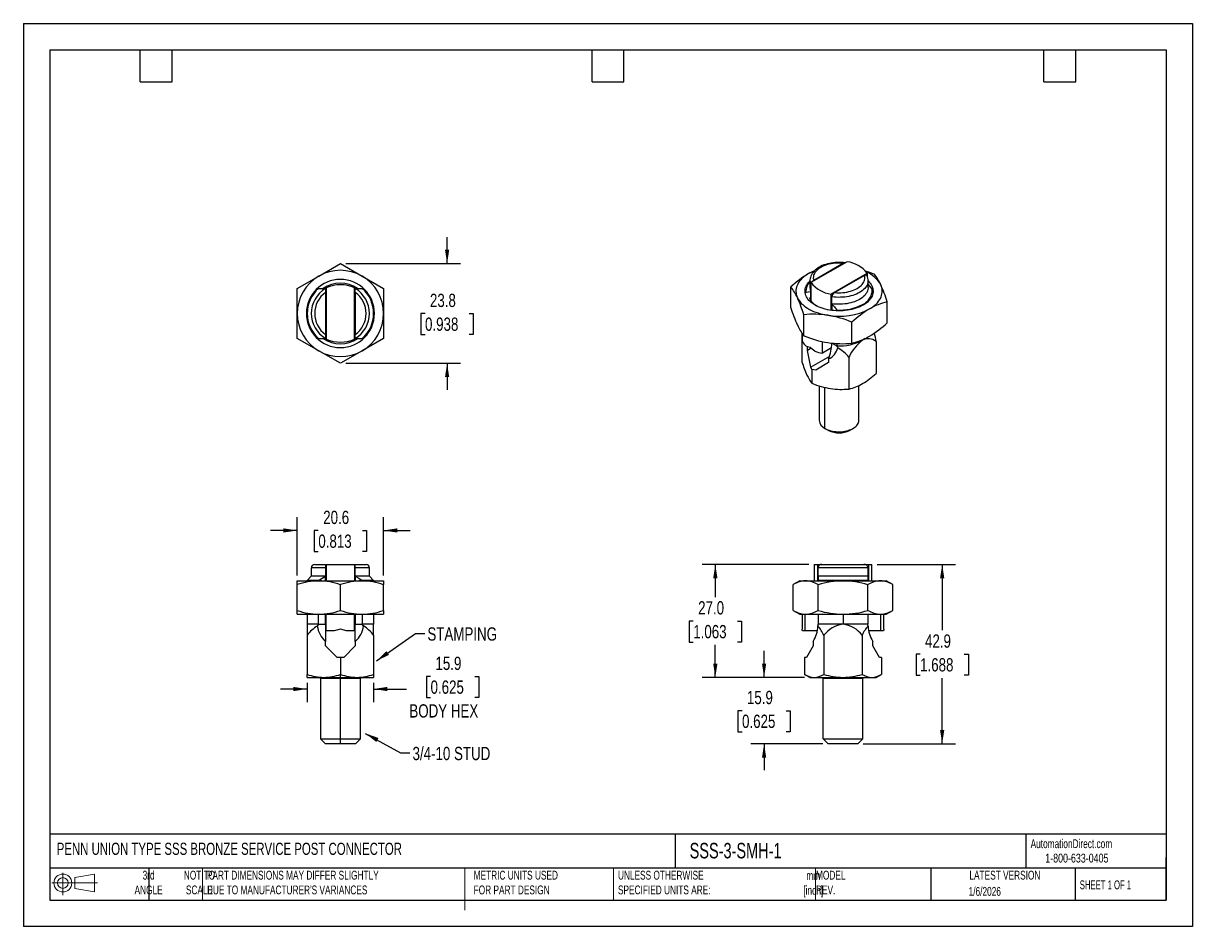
# Model space of a CAD drawing. Header units: millimetres. Extents: x 0 to 279, y 0 to 216.
import ezdxf

# ---------------------------------------------------------------- set-up
doc = ezdxf.new("R2010")
doc.units = ezdxf.units.MM
doc.linetypes.add('CENTERX2', pattern=[20.32, 12.7, -2.54, 2.54, -2.54])
doc.layers.add('DIMENSIONS', color=140, linetype='Continuous', lineweight=25)
doc.layers.add('TEXT', color=140, linetype='Continuous', lineweight=25)
doc.layers.add('SLD-DEFPOINTS', color=7, linetype='Continuous')
doc.styles.add('SLDTEXTSTYLE0', font='TXT', dxfattribs={"width": 0.7})
doc.styles.add('SLDTEXTSTYLE1', font='TXT', dxfattribs={"width": 0.65})
doc.styles.add('SLDTEXTSTYLE2', font='TXT', dxfattribs={"width": 0.75})
doc.dimstyles.new('SLDDIMSTYLE0', dxfattribs={"dimtxt": 3.175, "dimasz": 3.302, "dimexe": 0, "dimexo": 0.0625, "dimgap": 0.79375, "dimtad": 0, "dimtih": 1, "dimtoh": 1, "dimdec": 1, "dimrnd": 1e-09, "dimzin": 12, "dimdsep": 46, "dimtxsty": 'SLDTEXTSTYLE2', "dimsah": 1, "dimcen": 0.09, "dimadec": 0, "dimazin": 3, "dimtfac": 1, "dimtdec": 1, "dimtmove": 0, "dimatfit": 0, "dimfxl": 0, "dimfrac": 2, "dimtolj": 1, "dimtzin": 12, "dimarcsym": 0})
doc.dimstyles.new('SLDDIMSTYLE1', dxfattribs={"dimtxt": 0.18, "dimasz": 3.302, "dimexe": 0, "dimexo": 0.0625, "dimgap": 0, "dimtad": 0, "dimtih": 1, "dimtoh": 1, "dimdec": 0, "dimrnd": 1e-09, "dimzin": 0, "dimdsep": 46, "dimtxsty": 'Standard', "dimsah": 1, "dimcen": 0.09, "dimadec": 0, "dimazin": 0, "dimtfac": 3.302, "dimtdec": 0, "dimtofl": 0, "dimtmove": 0, "dimatfit": 3, "dimfxl": 0, "dimfrac": 2, "dimtolj": 1, "dimtzin": 0, "dimarcsym": 0})
doc.dimstyles.new('SLDDIMSTYLE2', dxfattribs={"dimtxt": 3.175, "dimasz": 3.302, "dimexe": 0, "dimexo": 0.0625, "dimgap": 0.79375, "dimtad": 0, "dimtih": 1, "dimtoh": 1, "dimdec": 1, "dimrnd": 1e-09, "dimzin": 4, "dimdsep": 46, "dimtxsty": 'SLDTEXTSTYLE2', "dimsah": 1, "dimcen": 0.09, "dimadec": 0, "dimazin": 1, "dimtfac": 1, "dimtdec": 1, "dimtofl": 0, "dimtmove": 0, "dimatfit": 3, "dimfxl": 0, "dimfrac": 2, "dimtolj": 1, "dimtzin": 12, "dimarcsym": 0})
doc.dimstyles.new('SLDDIMSTYLE3', dxfattribs={"dimtxt": 3.175, "dimasz": 3.302, "dimexe": 0, "dimexo": 0.0625, "dimgap": 0.79375, "dimtad": 0, "dimtih": 1, "dimtoh": 1, "dimdec": 1, "dimrnd": 1e-09, "dimzin": 12, "dimdsep": 46, "dimtxsty": 'SLDTEXTSTYLE2', "dimsah": 1, "dimcen": 0.09, "dimadec": 0, "dimazin": 3, "dimtfac": 1, "dimtdec": 1, "dimtofl": 0, "dimtmove": 0, "dimatfit": 3, "dimfxl": 0, "dimfrac": 2, "dimtolj": 1, "dimtzin": 12, "dimarcsym": 0})

# ---------------------------------------------------------------- blocks, each defined once
blk = doc.blocks.new('Block11')
at = {"color": 7, "linetype": 'Continuous', "lineweight": 18}
for p, q in [((0, 2.88), (10.87, 2.88)), ((2.59, 5.31), (2.59, 0)), ((5.48, 4.17), (10.18, 5.03)), ((5.48, 1.6), (5.48, 4.17)), ((10.18, 5.03), (10.18, 0.73)), ((5.48, 1.6), (10.18, 0.73))]:
    blk.add_line(p, q, dxfattribs=at)
for radius in [2.15, 1.29]:
    blk.add_circle((2.59, 2.88), radius, dxfattribs=at)
blk = doc.blocks.new('Block12')
at = {"layer": 'SLD-DEFPOINTS'}
blk.add_blockref('Block11', (0, 0), dxfattribs=at)
blk = doc.blocks.new('_D')
at = {"layer": 'DIMENSIONS'}
for p, q in [((97.3, 59.78), (96.33, 59.78)), ((96.33, 59.78), (96.33, 54.74)), ((107.85, 59.78), (108.82, 59.78)), ((108.82, 59.78), (108.82, 54.74)), ((67.82, 56.8), (61.47, 56.8)), ((67.82, 58.31), (67.82, 53.62)), ((83.7, 58.31), (83.7, 53.62)), ((83.7, 56.8), (91.59, 56.8)), ((96.33, 54.74), (97.3, 54.74)), ((108.82, 54.74), (107.85, 54.74))]:
    blk.add_line(p, q, dxfattribs=at)
for points in [[(67.82, 56.8), (64.52, 57.3), (64.52, 56.29)], [(83.7, 56.8), (87, 56.29), (87, 57.3)]]:
    blk.add_solid(points, dxfattribs=at)
at = {"layer": 'DIMENSIONS', "char_height": 3.175, "attachment_point": 1, "style": 'SLDTEXTSTYLE2'}
for s, insert in [('15.9', (98.47, 64.52)), ('0.625', (97.3, 58.84)), ('BODY HEX', (92.24, 53.15))]:
    blk.add_mtext(s, dxfattribs=dict(at, insert=insert))
blk = doc.blocks.new('_D_1')
at = {"layer": 'DIMENSIONS'}
for p, q in [((65.44, 83.93), (65.44, 97.87)), ((86.08, 83.93), (86.08, 97.87)), ((65.44, 94.69), (59.09, 94.69)), ((70.48, 94.67), (69.51, 94.67)), ((69.51, 94.67), (69.51, 89.63)), ((81.04, 94.67), (82, 94.67)), ((82, 94.67), (82, 89.63)), ((86.08, 94.69), (92.43, 94.69)), ((69.51, 89.63), (70.48, 89.63)), ((82, 89.63), (81.04, 89.63))]:
    blk.add_line(p, q, dxfattribs=at)
for points in [[(65.44, 94.69), (62.14, 95.2), (62.14, 94.19)], [(86.08, 94.69), (89.38, 94.19), (89.38, 95.2)]]:
    blk.add_solid(points, dxfattribs=at)
at = {"layer": 'DIMENSIONS', "char_height": 3.175, "attachment_point": 1, "style": 'SLDTEXTSTYLE2'}
for s, insert in [('20.6', (71.65, 99.41)), ('0.813', (70.48, 93.72))]:
    blk.add_mtext(s, dxfattribs=dict(at, insert=insert))
blk = doc.blocks.new('_D_2')
at = {"layer": 'DIMENSIONS'}
for p, q in [((101.26, 158.48), (101.26, 164.83)), ((77.03, 158.48), (104.43, 158.48)), ((95.98, 146.54), (95.01, 146.54)), ((95.01, 146.54), (95.01, 141.5)), ((106.53, 146.54), (107.5, 146.54)), ((107.5, 146.54), (107.5, 141.5)), ((95.01, 141.5), (95.98, 141.5)), ((107.5, 141.5), (106.53, 141.5)), ((77.03, 134.65), (104.43, 134.65)), ((101.26, 134.65), (101.26, 128.3))]:
    blk.add_line(p, q, dxfattribs=at)
for points in [[(101.26, 158.48), (101.76, 161.78), (100.75, 161.78)], [(101.26, 134.65), (100.75, 131.35), (101.76, 131.35)]]:
    blk.add_solid(points, dxfattribs=at)
at = {"layer": 'DIMENSIONS', "char_height": 3.175, "attachment_point": 1, "style": 'SLDTEXTSTYLE2'}
for s, insert in [('23.8', (97.15, 151.28)), ('0.938', (95.98, 145.59))]:
    blk.add_mtext(s, dxfattribs=dict(at, insert=insert))
blk = doc.blocks.new('_D_3')
at = {"layer": 'DIMENSIONS'}
for p, q in [((177, 59.58), (177, 65.93)), ((186.65, 59.58), (173.83, 59.58)), ((171.73, 51.62), (170.76, 51.62)), ((170.76, 51.62), (170.76, 46.58)), ((182.28, 51.62), (183.25, 51.62)), ((183.25, 51.62), (183.25, 46.58)), ((170.76, 46.58), (171.73, 46.58)), ((183.25, 46.58), (182.28, 46.58)), ((191.02, 43.71), (173.83, 43.71)), ((177, 43.71), (177, 37.36))]:
    blk.add_line(p, q, dxfattribs=at)
for points in [[(177, 59.58), (177.51, 62.88), (176.5, 62.88)], [(177, 43.71), (176.5, 40.4), (177.51, 40.4)]]:
    blk.add_solid(points, dxfattribs=at)
at = {"layer": 'DIMENSIONS', "char_height": 3.175, "attachment_point": 1, "style": 'SLDTEXTSTYLE2'}
for s, insert in [('15.9', (172.9, 56.36)), ('0.625', (171.73, 50.67))]:
    blk.add_mtext(s, dxfattribs=dict(at, insert=insert))
blk = doc.blocks.new('_D_4')
at = {"layer": 'DIMENSIONS'}
for p, q in [((187.73, 86.57), (162.18, 86.57)), ((165.35, 86.57), (165.35, 78.78)), ((160.07, 73.05), (159.1, 73.05)), ((159.1, 73.05), (159.1, 68.01)), ((170.63, 73.05), (171.6, 73.05)), ((171.6, 73.05), (171.6, 68.01)), ((159.1, 68.01), (160.07, 68.01)), ((165.35, 59.58), (165.35, 67.36)), ((171.6, 68.01), (170.63, 68.01)), ((186.65, 59.58), (162.18, 59.58))]:
    blk.add_line(p, q, dxfattribs=at)
for points in [[(165.35, 86.57), (164.84, 83.27), (165.86, 83.27)], [(165.35, 59.58), (165.86, 62.88), (164.84, 62.88)]]:
    blk.add_solid(points, dxfattribs=at)
at = {"layer": 'DIMENSIONS', "char_height": 3.175, "attachment_point": 1, "style": 'SLDTEXTSTYLE2'}
for s, insert in [('27.0', (161.24, 77.79)), ('1.063', (160.07, 72.1))]:
    blk.add_mtext(s, dxfattribs=dict(at, insert=insert))
blk = doc.blocks.new('_D_5')
at = {"layer": 'DIMENSIONS'}
for p, q in [((203.99, 86.57), (222.74, 86.57)), ((219.56, 86.57), (219.56, 70.85)), ((214.28, 65.11), (213.32, 65.11)), ((213.32, 65.11), (213.32, 60.07)), ((224.84, 65.11), (225.81, 65.11)), ((225.81, 65.11), (225.81, 60.07)), ((213.32, 60.07), (214.28, 60.07)), ((219.56, 43.71), (219.56, 59.43)), ((225.81, 60.07), (224.84, 60.07)), ((200.7, 43.71), (222.74, 43.71))]:
    blk.add_line(p, q, dxfattribs=at)
for points in [[(219.56, 86.57), (219.05, 83.27), (220.07, 83.27)], [(219.56, 43.71), (220.07, 47.01), (219.05, 47.01)]]:
    blk.add_solid(points, dxfattribs=at)
at = {"layer": 'DIMENSIONS', "char_height": 3.175, "attachment_point": 1, "style": 'SLDTEXTSTYLE2'}
for s, insert in [('42.9', (215.46, 69.85)), ('1.688', (214.28, 64.17))]:
    blk.add_mtext(s, dxfattribs=dict(at, insert=insert))

msp = doc.modelspace()

# ---------------------------------------------------------------- linework, layer by layer
at = {"color": 7, "linetype": 'Continuous'}
for p, q in [((0, 215.9), (0, 0)), ((0, 215.9), (279.4, 215.9)), ((279.4, 215.9), (279.4, 0)), ((279.4, 0), (0, 0))]:
    msp.add_line(p, q, dxfattribs=at)
for p, q in [((70.6, 155.5), (75.76, 158.48)), ((75.76, 158.48), (80.92, 155.5)), ((196.84, 158.94), (188.21, 153.96)), ((195.95, 158.57), (188.85, 154.47)), ((65.44, 152.52), (70.6, 155.5)), ((80.92, 155.5), (86.08, 152.52)), ((187.97, 154.42), (187.97, 152.77)), ((188.21, 153.96), (188.21, 149.57)), ((192.99, 151.2), (201.62, 156.18)), ((200.98, 155.67), (193.88, 151.57)), ((201.62, 156.18), (201.62, 155.58)), ((201.86, 152.77), (201.86, 154.42)), ((65.44, 146.56), (65.44, 152.52)), ((70.53, 152.53), (72.2, 152.53)), ((72.2, 152.54), (72.2, 152.87)), ((72.2, 152.53), (72.2, 151.58)), ((72.2, 151.58), (72.2, 141.54)), ((72.38, 152.67), (72.38, 152.97)), ((72.38, 152.67), (72.38, 140.46)), ((79.14, 152.97), (79.14, 152.67)), ((79.14, 140.46), (79.14, 152.67)), ((79.31, 152.87), (79.31, 152.54)), ((79.31, 151.58), (79.31, 152.53)), ((79.31, 152.53), (80.99, 152.53)), ((79.31, 151.58), (79.31, 141.54)), ((86.08, 152.52), (86.08, 146.56)), ((183.41, 147.88), (183.41, 152.91)), ((186.98, 151.96), (186.98, 151.72)), ((187, 151.42), (187, 151.66)), ((188.18, 153.44), (188.18, 151.79)), ((188.18, 149.62), (188.18, 151.78)), ((192.99, 151.2), (192.99, 147.32)), ((202.85, 151.72), (202.85, 151.96)), ((193.21, 148.88), (193.21, 150.54)), ((193.21, 148.88), (193.21, 147.29)), ((200.53, 148.72), (200.53, 148.48)), ((206.42, 144.32), (206.42, 149.35)), ((65.44, 140.61), (65.44, 146.56)), ((67.82, 146.56), (67.62, 146.56)), ((83.7, 146.56), (83.89, 146.56)), ((86.08, 146.56), (86.08, 140.61)), ((186.49, 141.24), (186.49, 146.27)), ((194.39, 147.39), (194.39, 147.19)), ((198, 139.46), (198, 144.49)), ((70.6, 137.63), (65.44, 140.61)), ((72.2, 141.54), (72.2, 140.6)), ((72.2, 140.59), (72.2, 140.26)), ((72.38, 140.16), (72.38, 140.46)), ((79.14, 140.46), (79.14, 140.16)), ((79.31, 140.6), (79.31, 141.54)), ((79.31, 140.26), (79.31, 140.59)), ((86.08, 140.61), (80.92, 137.63)), ((186.06, 141.82), (186.06, 134.98)), ((186.15, 139.8), (186.15, 141.7)), ((190.92, 137.05), (190.92, 139.85)), ((200.53, 140.29), (200.53, 140.16)), ((203.77, 139.88), (203.77, 132.24)), ((75.76, 134.65), (70.6, 137.63)), ((80.92, 137.63), (75.76, 134.65)), ((187.37, 138.6), (187.36, 138.65)), ((187.39, 138.64), (187.37, 138.6)), ((187.37, 137.72), (187.37, 138.6)), ((188.25, 138.23), (187.37, 137.72)), ((188.2, 133.7), (187.37, 137.72)), ((193.12, 138.31), (190.92, 137.05)), ((193.31, 139.46), (194.39, 138.83)), ((194.39, 139.38), (194.39, 138.83)), ((192.61, 136.24), (188.2, 133.7)), ((192.4, 134.82), (189.33, 133.04)), ((192.4, 135.7), (192.4, 134.82)), ((197.29, 136.14), (197.29, 128.5)), ((188.43, 133.18), (188.2, 133.7)), ((188.43, 133.18), (188.43, 129.87)), ((189.33, 133.04), (188.43, 133.18)), ((190.15, 129.25), (190.15, 121.04)), ((191.55, 119.1), (191.55, 128.87)), ((199.68, 121.04), (199.68, 129.35)), ((192.39, 118.61), (191.55, 119.1)), ((197.44, 118.61), (198.28, 119.1)), ((68.81, 85.77), (68.81, 83.75)), ((72.2, 85.77), (68.81, 85.77)), ((69.61, 86.57), (72.2, 86.57)), ((72.2, 86.57), (72.2, 85.77)), ((72.2, 85.77), (72.2, 83.75)), ((72.38, 86.57), (79.14, 86.57)), ((72.38, 86.57), (72.38, 82.66)), ((79.14, 86.57), (79.14, 82.66)), ((79.31, 86.57), (81.91, 86.57)), ((79.31, 85.77), (79.31, 86.57)), ((79.31, 83.75), (79.31, 85.77)), ((82.7, 85.77), (79.31, 85.77)), ((82.7, 83.75), (82.7, 85.77)), ((189, 86.57), (189, 82.66)), ((189, 86.57), (189.76, 86.57)), ((189.76, 86.57), (189.76, 82.66)), ((189.76, 86.57), (190.84, 86.57)), ((201.82, 85.77), (189.89, 85.77)), ((189.89, 83.75), (189.89, 85.77)), ((190.84, 86.57), (200.88, 86.57)), ((200.88, 86.57), (201.96, 86.57)), ((201.82, 85.77), (201.82, 83.75)), ((201.96, 86.57), (201.96, 82.66)), ((201.96, 86.57), (202.72, 86.57)), ((202.72, 82.66), (202.72, 86.57)), ((65.44, 81.74), (65.44, 82.66)), ((65.44, 82.66), (70.6, 82.66)), ((65.44, 75.58), (65.44, 81.74)), ((68.81, 83.75), (67.82, 82.76)), ((67.82, 82.76), (67.82, 82.66)), ((70.53, 82.76), (67.82, 82.76)), ((72.2, 83.75), (68.81, 83.75)), ((70.53, 82.66), (70.53, 82.76)), ((70.6, 82.66), (80.92, 82.66)), ((72.2, 82.66), (72.2, 83.75)), ((72.2, 83.75), (72.2, 83.75)), ((75.76, 75.58), (75.76, 81.74)), ((82.7, 83.75), (79.31, 83.75)), ((79.31, 83.75), (79.31, 83.75)), ((79.31, 83.75), (79.31, 82.66)), ((80.92, 82.66), (86.08, 82.66)), ((83.7, 82.76), (80.99, 82.76)), ((80.99, 82.76), (80.99, 82.66)), ((83.7, 82.76), (82.7, 83.75)), ((83.7, 82.76), (83.7, 82.66)), ((86.08, 82.66), (86.08, 81.74)), ((86.08, 75.58), (86.08, 81.74)), ((185.54, 82.66), (183.94, 81.74)), ((183.94, 75.58), (183.94, 81.74)), ((185.54, 82.66), (186.92, 82.66)), ((186.92, 82.66), (195.86, 82.66)), ((201.82, 83.75), (189.89, 83.75)), ((189.89, 82.76), (189.89, 82.66)), ((195.86, 82.76), (189.89, 82.76)), ((189.9, 75.58), (189.9, 81.74)), ((201.83, 82.76), (195.86, 82.76)), ((195.86, 82.76), (195.86, 82.66)), ((195.86, 82.66), (204.79, 82.66)), ((201.82, 75.58), (201.82, 81.74)), ((201.83, 83.75), (201.83, 82.76)), ((201.83, 82.76), (201.83, 82.66)), ((204.79, 82.66), (206.18, 82.66)), ((207.78, 81.74), (206.18, 82.66)), ((207.77, 75.58), (207.77, 81.74)), ((65.44, 74.66), (65.44, 75.58)), ((86.08, 75.58), (86.08, 74.66)), ((183.94, 75.59), (185.54, 74.66)), ((206.18, 74.66), (207.78, 75.59)), ((65.44, 74.66), (70.6, 74.66)), ((67.82, 74.66), (67.82, 72.28)), ((70.53, 72.28), (70.53, 74.66)), ((70.6, 74.66), (80.92, 74.66)), ((72.2, 72.28), (72.2, 74.66)), ((72.38, 70.69), (72.38, 74.66)), ((79.14, 70.69), (79.14, 74.66)), ((79.31, 74.66), (79.31, 72.28)), ((80.92, 74.66), (86.08, 74.66)), ((80.99, 74.66), (80.99, 72.28)), ((83.7, 74.66), (83.7, 72.28)), ((185.54, 74.66), (186.92, 74.66)), ((186.08, 74.66), (186.08, 71.09)), ((186.83, 70.69), (186.83, 74.66)), ((186.92, 74.66), (195.86, 74.66)), ((189.89, 74.66), (189.89, 72.28)), ((195.86, 74.66), (204.79, 74.66)), ((195.86, 74.66), (195.86, 72.28)), ((201.83, 74.66), (201.83, 72.28)), ((204.79, 74.66), (206.18, 74.66)), ((204.88, 70.69), (204.88, 74.66)), ((205.64, 71.09), (205.64, 74.66)), ((70.53, 72.28), (67.82, 72.28)), ((70.53, 72.28), (72.2, 72.28)), ((72.2, 72.28), (72.2, 68.18)), ((74.28, 70.69), (72.38, 70.69)), ((75.76, 71.09), (74.28, 70.69)), ((77.24, 70.69), (75.76, 71.09)), ((79.14, 70.69), (77.24, 70.69)), ((79.31, 68.18), (79.31, 72.28)), ((79.31, 72.28), (80.99, 72.28)), ((83.7, 72.28), (80.99, 72.28)), ((186.83, 70.69), (186.22, 70.69)), ((189.72, 70.69), (186.83, 70.69)), ((195.86, 72.28), (189.89, 72.28)), ((201.83, 72.28), (195.86, 72.28)), ((204.88, 70.69), (202, 70.69)), ((205.5, 70.69), (204.88, 70.69)), ((67.82, 69.65), (67.82, 60.29)), ((72.2, 67.1), (72.2, 68.18)), ((74.96, 64.34), (72.2, 67.1)), ((79.31, 67.1), (76.56, 64.34)), ((79.31, 68.18), (79.31, 67.1)), ((83.7, 69.65), (83.7, 60.29)), ((188.75, 67.1), (187.16, 64.34)), ((188.75, 68.18), (188.75, 67.1)), ((191.28, 69.65), (191.28, 60.29)), ((200.44, 69.65), (200.44, 60.29)), ((202.97, 67.1), (202.97, 68.18)), ((204.56, 64.34), (202.97, 67.1)), ((75.76, 64.34), (74.96, 64.34)), ((75.76, 64.34), (75.76, 60.29)), ((76.56, 64.34), (75.76, 64.34)), ((186.69, 64.34), (186.69, 60.29)), ((187.16, 64.34), (186.69, 64.34)), ((205.02, 64.34), (204.56, 64.34)), ((205.02, 64.34), (205.02, 60.29)), ((67.82, 59.58), (67.82, 60.29)), ((67.82, 59.58), (71.79, 59.58)), ((71, 59.33), (71, 44.9)), ((75.76, 59.33), (71, 59.33)), ((71.79, 59.58), (75.76, 59.58)), ((75.76, 59.58), (75.76, 60.29)), ((75.76, 59.58), (79.73, 59.58)), ((75.76, 59.58), (75.76, 59.33)), ((75.76, 44.9), (75.76, 59.33)), ((80.52, 59.33), (75.76, 59.33)), ((79.73, 59.58), (83.7, 59.58)), ((80.52, 44.9), (80.52, 59.33)), ((83.7, 60.29), (83.7, 59.58)), ((187.92, 59.58), (186.69, 60.29)), ((187.92, 59.58), (188.98, 59.58)), ((188.98, 59.58), (195.86, 59.58)), ((200.62, 59.33), (191.1, 59.33)), ((191.1, 44.9), (191.1, 59.33)), ((195.86, 59.58), (202.73, 59.58)), ((200.62, 44.9), (200.62, 59.33)), ((202.73, 59.58), (203.8, 59.58)), ((203.8, 59.58), (205.03, 60.29)), ((71, 44.9), (72.19, 43.71)), ((71, 44.9), (75.76, 44.9)), ((75.76, 43.71), (75.76, 44.9)), ((75.76, 44.9), (80.52, 44.9)), ((79.33, 43.71), (80.52, 44.9)), ((191.1, 44.9), (200.62, 44.9)), ((192.29, 43.71), (191.1, 44.9)), ((199.43, 43.71), (200.62, 44.9)), ((75.76, 43.71), (72.19, 43.71)), ((79.33, 43.71), (75.76, 43.71)), ((199.43, 43.71), (192.29, 43.71))]:
    msp.add_line(p, q)
at = {"color": 140, "linetype": 'Continuous', "lineweight": 18}
for p, q in [((42.84, 13.97), (42.84, 6.35)), ((105.48, 13.97), (105.48, 6.35)), ((105.48, 11.59), (105.48, 3.97)), ((141, 13.97), (141, 6.35)), ((189.3, 13.97), (189.3, 6.35))]:
    msp.add_line(p, q, dxfattribs=at)
at = {"flags": 128}
for points in [[(187.62, 156.09), (188.46, 156.55), (189.13, 156.86)], [(196.34, 158.68), (195.9, 158.72), (195.43, 158.76), (194.95, 158.77), (194.48, 158.76), (194, 158.73), (193.53, 158.68), (193.07, 158.62), (192.61, 158.53), (192.17, 158.42), (191.73, 158.3), (191.31, 158.15), (190.91, 157.99), (190.52, 157.81), (190.16, 157.61), (189.81, 157.4), (189.49, 157.17), (189.2, 156.92), (188.93, 156.66), (188.69, 156.39), (188.49, 156.1), (188.32, 155.81), (188.18, 155.51), (188.08, 155.2), (188.01, 154.9), (187.97, 154.59), (187.97, 154.43)], [(195.95, 158.57), (195.47, 158.61), (194.98, 158.62), (194.49, 158.61), (194, 158.58), (193.52, 158.53), (193.05, 158.45), (192.59, 158.36), (192.14, 158.24), (191.72, 158.1), (191.31, 157.95), (190.92, 157.77), (190.57, 157.58), (190.23, 157.37), (189.93, 157.15), (189.66, 156.92), (189.42, 156.67), (189.22, 156.41), (189.05, 156.15), (188.92, 155.88), (188.83, 155.6), (188.78, 155.32), (188.76, 155.04), (188.79, 154.75), (188.85, 154.47)], [(196.36, 158.67), (196.19, 158.67), (195.95, 158.57)], [(201.16, 156.78), (202.17, 156.44), (203.34, 155.99)], [(187.62, 156.09), (187.18, 155.83), (186.78, 155.54), (186.4, 155.25), (186.06, 154.94), (185.75, 154.62), (185.48, 154.29), (185.24, 153.95), (185.04, 153.6), (184.87, 153.25), (184.74, 152.89), (184.66, 152.52), (184.61, 152.16), (184.6, 151.79), (184.63, 151.42), (184.7, 151.06), (184.8, 150.7), (184.95, 150.34)], [(200.67, 148.56), (200.27, 148.35), (199.85, 148.15), (199.41, 147.97), (198.94, 147.8), (198.46, 147.66), (197.97, 147.53), (197.46, 147.42), (196.93, 147.33), (196.4, 147.26), (195.86, 147.22), (195.32, 147.19), (194.78, 147.19), (194.24, 147.2), (193.7, 147.24), (193.16, 147.3), (192.64, 147.37), (192.12, 147.47), (191.61, 147.59), (191.13, 147.73), (190.65, 147.88), (190.2, 148.05), (189.77, 148.24), (189.36, 148.45), (188.97, 148.67), (188.62, 148.91), (188.29, 149.16), (187.99, 149.42), (187.72, 149.69), (187.48, 149.98), (187.28, 150.27), (187.11, 150.57), (186.97, 150.87), (186.87, 151.18), (186.81, 151.49), (186.78, 151.8), (186.79, 152.12), (186.84, 152.43), (186.92, 152.74), (187.03, 153.05), (187.19, 153.35), (187.37, 153.64), (187.59, 153.93), (187.85, 154.21), (187.97, 154.33)], [(188.85, 154.47), (188.61, 154.29), (188.44, 154.09)], [(201.86, 154.41), (201.85, 154.23), (201.81, 153.94), (201.73, 153.65), (201.61, 153.36), (201.46, 153.08), (201.27, 152.8), (201.04, 152.53), (200.79, 152.28), (200.5, 152.04), (200.18, 151.8), (199.83, 151.59), (199.45, 151.39), (199.05, 151.2), (198.63, 151.03), (198.19, 150.89), (197.72, 150.76), (197.25, 150.65), (196.76, 150.56), (196.26, 150.49), (195.75, 150.44), (195.24, 150.42), (194.73, 150.41), (194.22, 150.43), (193.71, 150.47), (193.21, 150.54)], [(193.88, 151.57), (194.37, 151.53), (194.85, 151.52), (195.34, 151.53), (195.83, 151.56), (196.31, 151.61), (196.78, 151.69), (197.24, 151.78), (197.69, 151.9), (198.11, 152.04), (198.52, 152.19), (198.91, 152.37), (199.27, 152.56), (199.6, 152.77), (199.9, 152.99), (200.17, 153.22), (200.41, 153.47), (200.61, 153.73), (200.78, 153.99), (200.91, 154.27), (201, 154.54), (201.05, 154.82), (201.07, 155.11), (201.04, 155.39), (200.98, 155.67)], [(201.86, 154.33), (202.11, 154.07), (202.35, 153.79), (202.56, 153.5), (202.73, 153.2), (202.86, 152.89), (202.96, 152.59), (203.02, 152.27), (203.05, 151.96), (203.04, 151.65), (203, 151.33), (202.91, 151.02), (202.8, 150.72), (202.64, 150.42), (202.46, 150.12), (202.24, 149.83), (201.98, 149.56), (201.7, 149.29), (201.38, 149.03), (201.04, 148.79), (200.67, 148.56)], [(200.98, 155.67), (201.22, 155.76), (201.43, 155.76), (201.52, 155.72), (201.59, 155.64), (201.61, 155.59)], [(187, 151.66), (187.6, 151.75), (188.18, 151.78)], [(188.21, 153.63), (188.2, 153.59), (188.18, 153.44)], [(188.18, 151.79), (188.18, 151.78), (188.18, 151.78)], [(201.86, 152.77), (201.85, 152.58), (201.81, 152.29), (201.73, 151.99), (201.61, 151.71), (201.46, 151.42), (201.27, 151.15), (201.04, 150.88), (200.79, 150.63), (200.5, 150.38), (200.18, 150.15), (199.83, 149.93), (199.45, 149.73), (199.05, 149.55), (198.63, 149.38), (198.19, 149.23), (197.72, 149.1), (197.25, 148.99), (196.76, 148.9), (196.26, 148.84), (195.75, 148.79), (195.24, 148.76), (194.73, 148.76), (194.22, 148.78), (193.71, 148.82), (193.21, 148.88)], [(201.86, 153.5), (202.22, 153.06), (202.84, 152.26)], [(202.21, 147.67), (202.65, 147.94), (203.05, 148.22), (203.43, 148.52), (203.77, 148.82), (204.08, 149.14), (204.35, 149.48), (204.59, 149.82), (204.8, 150.16), (204.96, 150.52), (205.09, 150.88), (205.17, 151.24), (205.22, 151.61), (205.23, 151.97), (205.2, 152.34), (205.14, 152.7), (205.03, 153.07), (204.88, 153.42)], [(184.95, 150.34), (185.13, 149.99), (185.35, 149.64), (185.61, 149.31), (185.9, 148.98), (186.23, 148.67), (186.59, 148.37), (186.98, 148.08), (187.4, 147.8), (187.85, 147.54), (188.32, 147.3), (188.82, 147.07), (189.35, 146.87), (189.89, 146.68), (190.46, 146.51), (191.04, 146.36), (191.64, 146.23), (192.24, 146.13)], [(193.21, 148.88), (193.79, 148.18), (194.39, 147.39)], [(193.21, 148.88), (193.21, 148.88), (193.21, 148.88)], [(70.53, 140.59), (71.38, 140.59), (72.2, 140.59)], [(79.31, 140.59), (80.13, 140.59), (80.99, 140.59)], [(201.15, 140.57), (200.91, 140.4), (200.53, 140.16)], [(188, 138.44), (187.44, 138.62), (187.05, 138.78)], [(189.15, 137.57), (188.48, 138.04), (188, 138.44)], [(194.59, 138.36), (194.48, 138.63), (194.39, 138.83)], [(191.55, 119.1), (191.86, 118.93), (192.2, 118.78), (192.57, 118.65), (192.95, 118.54), (193.34, 118.45), (193.75, 118.38), (194.17, 118.33), (194.6, 118.3), (195.02, 118.3), (195.45, 118.31), (195.87, 118.35), (196.29, 118.41), (196.69, 118.49), (197.08, 118.59), (197.45, 118.72), (197.8, 118.86), (198.13, 119.01), (198.43, 119.19), (198.7, 119.38), (198.95, 119.58), (199.16, 119.8), (199.34, 120.02), (199.48, 120.25), (199.58, 120.49), (199.65, 120.74), (199.68, 120.98), (199.68, 121.04)], [(70.53, 82.76), (71.38, 83.29), (72.2, 83.75)], [(79.31, 83.75), (80.13, 83.29), (80.99, 82.76)], [(189.89, 83.75), (189.89, 83.29), (189.89, 82.76)], [(189.89, 83.75), (189.89, 83.75), (189.89, 83.75)], [(201.82, 83.75), (201.83, 83.75), (201.83, 83.75)], [(67.82, 72.28), (67.82, 72.25), (67.82, 72.17), (67.82, 72.04), (67.82, 71.92), (67.82, 71.78), (67.82, 71.61), (67.82, 71.43), (67.82, 70.94), (67.82, 70.34), (67.82, 69.65)], [(70.53, 72.28), (70.36, 72.04), (70.24, 71.85)], [(81.28, 71.85), (81.12, 72.09), (80.99, 72.28)], [(83.7, 69.65), (83.7, 70.01), (83.7, 70.34), (83.7, 70.65), (83.7, 70.94), (83.7, 71.19), (83.7, 71.43), (83.7, 71.67), (83.7, 71.88), (83.7, 72.04), (83.7, 72.22), (83.7, 72.28)], [(186.22, 70.69), (186.11, 70.91), (186.08, 71.09)], [(189.88, 71.85), (189.89, 72.09), (189.89, 72.28)], [(201.84, 71.85), (201.83, 72.09), (201.83, 72.28)], [(205.64, 71.09), (205.59, 70.87), (205.5, 70.69)]]:
    msp.add_lwpolyline(points, dxfattribs=at)
for centre, radius, start, end in [((75.76, 146.56), 10.32, 60, 120), ((193.12, 146.5), 11.06, 111.6863, 119.8193), ((195.85, 151.7), 7.31, 37.8422, 82.1632), ((198.66, 149.93), 7.14, 29.3437, 67.6223), ((75.76, 146.56), 10.32, 120, 180), ((75.76, 146.56), 8.14, 0, 180), ((75.76, 146.56), 7.24, 55.7212, 124.3538), ((75.76, 146.56), 10.32, 0, 60), ((200.23, 135.04), 24.54, 120.9103, 133.2632), ((190.16, 151.88), 3.17, 133.6454, 184.0357), ((190.4, 154.43), 2.43, 180.0338, 204.1345), ((193.99, 158.44), 7.31, 217.8422, 262.1632), ((199.14, 154.47), 2.72, 358.9016, 24.49), ((193.54, 148.37), 12.42, 24.0377, 37.8977), ((75.76, 146.56), 7.94, 131.2361, 228.7639), ((75.76, 146.56), 6.95, 120.7971, 239.2029), ((75.76, 146.56), 6.15, 125.3145, 234.6855), ((75.76, 145.48), 7.94, 64.8114, 115.1886), ((75.76, 146.56), 6.95, 300.7971, 59.2029), ((75.76, 146.56), 6.15, 305.3145, 54.6855), ((75.76, 146.56), 7.94, 0, 48.7639), ((173.79, 145.39), 12.21, 23.9196, 38.0158), ((190.4, 152.78), 2.43, 180.2237, 204.1323), ((194.51, 150.43), 1.31, 118.9698, 175.2346), ((199.01, 152.23), 3.83, 293.421, 0.3921), ((169.82, 137.83), 38.37, 17.4736, 23.9822), ((150.95, 135.14), 37.24, 17.3746, 24.0812), ((191.5, 151.8), 3.97, 200.8899, 239.6041), ((195.07, 159.04), 11.68, 266.6637, 297.8444), ((210.09, 134.04), 15.74, 103.453, 120.016), ((75.76, 146.56), 10.32, 180, 240), ((75.76, 146.56), 8.14, 180, 0), ((75.76, 146.56), 10.32, 300, 0), ((75.76, 146.56), 7.94, 311.2361, 0), ((218.95, 159), 37.24, 197.3746, 204.0812), ((188.81, 122.71), 23.67, 81.6461, 95.6147), ((194.94, 161.69), 15.8, 260.1775, 297.4085), ((187.96, 120.21), 26.27, 67.5269, 80.6094), ((215.12, 126.21), 25.04, 121.0346, 133.1389), ((196.11, 148.76), 12.21, 203.9196, 218.0158), ((189.3, 162.59), 25.04, 301.0346, 313.1389), ((75.76, 146.56), 7.24, 235.7216, 304.3535), ((75.76, 147.64), 7.94, 244.8114, 295.1886), ((189.89, 142.2), 4.45, 212.6197, 230.3144), ((196.53, 165.51), 26.27, 247.5269, 260.6094), ((195.07, 150.49), 11.68, 266.6637, 297.8444), ((207.07, 131.58), 10.79, 127.2953, 154.9734), ((194.34, 154.77), 15.74, 283.453, 300.016), ((201.94, 137.65), 2.88, 50.7497, 119.3899), ((149.86, 130.29), 54.76, 10.0882, 12.2138), ((75.76, 146.56), 10.32, 240, 300), ((193.13, 147.8), 10.98, 248.7517, 258.4285), ((195.68, 163.01), 23.67, 261.6461, 275.6147), ((182.76, 139.74), 10.45, 337.2741, 358.5567), ((190.85, 139.2), 3.83, 293.9151, 347.3438), ((188.54, 128.25), 11.78, 42.0429, 59.1083), ((213.4, 143.54), 28.65, 197.3746, 204.0812), ((195.88, 135.68), 9.44, 203.9555, 217.9799), ((190.74, 146.11), 19.03, 300.9601, 313.2134), ((196.16, 148.54), 20.2, 247.5268, 260.6094), ((195.5, 146.51), 18.09, 261.6011, 275.6597), ((194.47, 140.28), 12.11, 283.4531, 300.0158), ((192.54, 121.29), 2.4, 185.8173, 245.5029), ((194.92, 123.48), 5.48, 242.5738, 297.4316), ((69.61, 85.77), 0.794, 90, 180), ((81.91, 85.77), 0.794, 0, 90), ((190.75, 85.71), 0.864, 84.372, 175.6072), ((200.96, 85.71), 0.865, 4.4369, 95.5838), ((70.86, 66.31), 16.36, 90.9098, 109.3463), ((70.38, 66.52), 16.14, 70.5286, 89.2152), ((81.18, 66.31), 16.36, 90.9098, 109.3463), ((80.7, 66.52), 16.14, 70.5286, 89.2152), ((187.16, 76.61), 6.06, 92.2811, 122.1031), ((186.72, 76.73), 5.94, 57.5936, 88.0222), ((196.14, 61.15), 21.51, 90.739, 106.8489), ((195.62, 61.42), 21.24, 73.0494, 89.3627), ((205.04, 76.61), 6.06, 92.2811, 122.1031), ((204.59, 76.73), 5.94, 57.5936, 88.0222), ((70.82, 90.8), 16.14, 250.5286, 269.2152), ((70.34, 91.02), 16.36, 270.9098, 289.3463), ((81.14, 90.8), 16.14, 250.5286, 269.2152), ((80.66, 91.02), 16.36, 270.9098, 289.3463), ((187.13, 80.6), 5.94, 237.5936, 268.0222), ((186.68, 80.72), 6.06, 272.2811, 302.1031), ((196.09, 95.91), 21.24, 253.0494, 269.3627), ((195.58, 96.17), 21.51, 270.739, 286.8489), ((205, 80.6), 5.94, 237.5936, 268.0222), ((204.55, 80.72), 6.06, 272.2811, 302.1031), ((74.73, 64.5), 8.62, 121.4012, 143.309), ((76.09, 72.61), 5.9, 187.371, 228.7494), ((75.35, 72.65), 5.98, 311.5579, 352.3218), ((76.6, 64.3), 8.89, 37.0233, 58.2666), ((181.95, 72.28), 7.94, 328.8651, 356.9223), ((184.08, 66.63), 7.8, 22.7097, 41.9805), ((196.74, 65.45), 6.89, 97.323, 142.442), ((195.11, 65.67), 6.65, 36.7024, 83.5326), ((207.35, 66.82), 7.47, 137.5833, 157.7266), ((209.77, 72.28), 7.94, 183.0777, 211.1349), ((71.96, 72), 12.42, 250.5286, 269.2153), ((70.74, 59.33), 0.254, 0, 90), ((71.61, 72.06), 12.48, 270.8299, 289.4263), ((79.9, 72), 12.42, 250.5286, 269.2153), ((79.55, 72.06), 12.48, 270.8299, 289.4263), ((80.78, 59.33), 0.254, 90, 180), ((189.14, 64.15), 4.57, 237.5935, 268.0222), ((188.82, 64.18), 4.6, 272.0894, 302.2948), ((190.84, 59.33), 0.254, 0, 90), ((196.04, 75.92), 16.34, 253.0504, 269.3616), ((195.67, 75.99), 16.41, 270.671, 286.917), ((202.89, 64.15), 4.57, 237.5935, 268.0222), ((200.88, 59.33), 0.254, 90, 180), ((202.56, 64.18), 4.6, 272.0894, 302.2948)]:
    msp.add_arc(centre, radius, start, end)
at = {"layer": 'TEXT'}
for p, q in [((6.35, 209.55), (273.05, 209.55)), ((6.35, 209.55), (6.35, 6.35)), ((27.94, 201.93), (27.94, 209.55)), ((35.56, 201.93), (35.56, 209.55)), ((135.89, 201.93), (135.89, 209.55)), ((143.51, 201.93), (143.51, 209.55)), ((243.84, 201.93), (243.84, 209.55)), ((251.46, 201.93), (251.46, 209.55)), ((273.05, 209.55), (273.05, 6.35)), ((27.94, 201.93), (35.56, 201.93)), ((135.89, 201.93), (143.51, 201.93)), ((243.84, 201.93), (251.46, 201.93)), ((273.05, 22.13), (6.35, 22.13)), ((155.76, 22.13), (155.76, 13.97)), ((239.58, 22.13), (239.58, 13.97)), ((273.05, 6.35), (273.05, 16.51)), ((273.05, 13.97), (6.35, 13.97)), ((30, 13.97), (30, 6.35)), ((216.81, 13.97), (216.81, 6.35)), ((251.35, 13.97), (251.35, 6.35)), ((6.35, 6.35), (273.05, 6.35))]:
    msp.add_line(p, q, dxfattribs=at)

# ---------------------------------------------------------------- block references
at = {"layer": 'SLD-DEFPOINTS'}
msp.add_blockref('Block12', (6.84, 7.55), dxfattribs=at)

# ---------------------------------------------------------------- texts
at = {"layer": 'TEXT', "linetype": 'CENTERX2', "lineweight": 18}
for s, insert, char_height, attachment_point, style in [('STAMPING', (96.55, 71.54), 3.175, 1, 'SLDTEXTSTYLE2'), ('3/4-10 STUD', (93, 42.97), 3.175, 1, 'SLDTEXTSTYLE2'), ('PENN UNION TYPE SSS BRONZE SERVICE POST CONNECTOR', (7.97, 20.06), 2.9104, 1, 'SLDTEXTSTYLE0'), ('SSS-3-SMH-1', (159.21, 20.02), 3.7042, 1, 'SLDTEXTSTYLE0'), ('AutomationDirect.com', (240.69, 20.88), 2.1167, 1, 'SLDTEXTSTYLE0'), ('1-800-633-0405', (244.19, 17.44), 2.1167, 1, 'SLDTEXTSTYLE2'), ('3rd^JANGLE', (29.93, 13.36), 2.117, 2, 'SLDTEXTSTYLE0'), ('NOT TO^JSCALE', (42.09, 13.36), 2.1167, 2, 'SLDTEXTSTYLE0'), ("PART DIMENSIONS MAY DIFFER SLIGHTLY ^JDUE TO MANUFACTURER'S VARIANCES", (43.85, 13.36), 2.1167, 1, 'SLDTEXTSTYLE0'), ('METRIC UNITS USED ^JFOR PART DESIGN', (107.6, 13.36), 2.1167, 1, 'SLDTEXTSTYLE0'), ('UNLESS OTHERWISE ^JSPECIFIED UNITS ARE:', (142.08, 13.36), 2.1167, 1, 'SLDTEXTSTYLE0'), ('mm^J[inch]', (188.74, 13.27), 2.117, 2, 'SLDTEXTSTYLE0'), ('MODEL ^JREV.', (189.41, 13.36), 2.1167, 1, 'SLDTEXTSTYLE0'), ('LATEST VERSION', (234.55, 13.36), 2.1167, 2, 'SLDTEXTSTYLE0'), ('1/6/2026', (229.74, 9.49), 2.117, 2, 'SLDTEXTSTYLE0'), ('SHEET 1 OF 1', (252.44, 11.05), 2.1167, 1, 'SLDTEXTSTYLE1')]:
    msp.add_mtext(s, dxfattribs=dict(at, insert=insert, char_height=char_height, attachment_point=attachment_point, style=style))

# ---------------------------------------------------------------- dimensions: what is measured, and where the dimension line sits
at = {"layer": 'DIMENSIONS'}
for base, p1, p2, dimstyle, picture, middle in [((101.26, 134.65), (75.76, 158.48), (75.76, 134.65), 'SLDDIMSTYLE0', '_D_2', (101.26, 146.56)), ((165.35, 86.57), (187.92, 59.58), (189, 86.57), 'SLDDIMSTYLE2', '_D_4', (165.35, 73.07)), ((219.56, 43.71), (202.72, 86.57), (199.43, 43.71), 'SLDDIMSTYLE3', '_D_5', (219.56, 65.14)), ((177, 43.71), (187.92, 59.58), (192.29, 43.71), 'SLDDIMSTYLE0', '_D_3', (177, 51.64))]:
    dim = msp.add_linear_dim(base=base, p1=p1, p2=p2, angle=90, dimstyle=dimstyle, dxfattribs=at)
    dim.commit()
    dim.dimension.update_dxf_attribs({"geometry": picture, "text_midpoint": middle, "dimtype": 160})
dim = msp.add_linear_dim(base=(86.08, 94.69), p1=(65.44, 82.66), p2=(86.08, 82.66), dimstyle='SLDDIMSTYLE0', dxfattribs=at)
dim.commit()
dim.dimension.update_dxf_attribs({"geometry": '_D_1', "text_midpoint": (75.76, 94.69), "dimtype": 160})
dim = msp.add_linear_dim(base=(83.7, 56.8), p1=(67.82, 59.58), p2=(83.7, 59.58), text='<>\\PBODY HEX', dimstyle='SLDDIMSTYLE0', dxfattribs=at)
dim.commit()
dim.dimension.update_dxf_attribs({"geometry": '_D', "text_midpoint": (102.58, 56.8), "dimtype": 160})

# ---------------------------------------------------------------- leaders
at = {"layer": 'TEXT', "linetype": 'CENTERX2', "lineweight": 18}
for points in [[(84.36, 63.51), (93.71, 70.08), (95.94, 70.08)], [(81.71, 46.2), (90.15, 41.56), (92.37, 41.56)]]:
    msp.add_leader(points, dimstyle='SLDDIMSTYLE1', dxfattribs=at)

doc.saveas('drawing.dxf')
